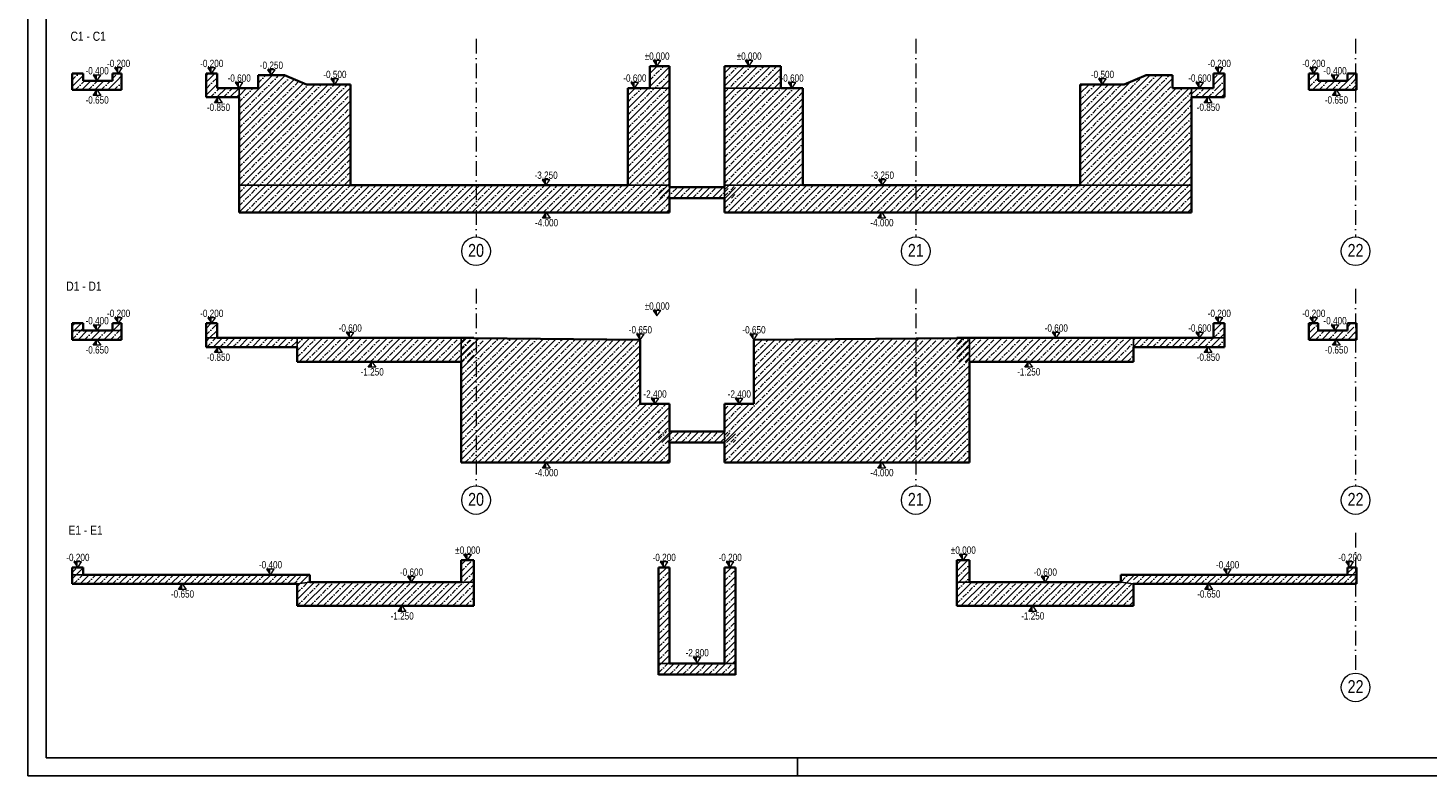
# Model space of a CAD drawing. Header units: millimetres. Extents: x 0 to 63000, y 0 to 31500.
# Tile 1 of 7: x 0 to 28653, y 0 to 15308. Entities that reach past the tile are written whole.
import ezdxf
from ezdxf.enums import TextEntityAlignment as Align

# ---------------------------------------------------------------- set-up
doc = ezdxf.new("R2010")
doc.units = ezdxf.units.MM
doc.header["$LTSCALE"] = 1000
for name, pattern in [('Carkovana', [0.21, 0.15, -0.06]), ('Carkovana 0.5x', [0.14, 0.1, -0.04]), ('Cerchovana 0.5x', [0.18, 0.1, -0.04, 0, -0.04]), ('Cerchovana 2x', [0.5, 0.3, -0.1, 0, -0.1]), ('Teckovana', [0.06, 0, -0.06])]:
    doc.linetypes.add(name, pattern=pattern)
for name, color, linetype in [('Architektura obecně', 7, 'Continuous'), ('Kóty obecně', 7, 'Continuous'), ('Standard', 7, 'Continuous')]:
    doc.layers.add(name, color=color, linetype=linetype)
for name, color, linetype, lineweight in [('Obecné05', 7, 'Continuous', 50), ('Plošné elementy obecné', 7, 'Continuous', 13), ('Rastr', 30, 'Teckovana', 18), ('Stěna', 7, 'Continuous', 35)]:
    doc.layers.add(name, color=color, linetype=linetype, lineweight=lineweight)
doc.styles.add('ARIAL', font='arial.ttf')

msp = doc.modelspace()

# ---------------------------------------------------------------- hatches: boundary and pattern name
at = {"layer": 'Kóty obecně', "linetype": 'Continuous', "lineweight": 18, "transparency": 33554687}
for points in [[(12871, 14641), (12793, 14641), (12871, 14529)], [(14755, 14641), (14676, 14641), (14755, 14529)], [(1411, 14341), (1332, 14341), (1411, 14229)], [(1851, 14491), (1772, 14491), (1851, 14379)], [(3756, 14491), (3678, 14491), (3756, 14379)], [(4978, 14454), (4899, 14454), (4978, 14341)], [(24378, 14491), (24299, 14491), (24378, 14379)], [(26311, 14491), (26232, 14491), (26311, 14379)], [(26747, 14341), (26668, 14341), (26747, 14229)], [(4319, 14191), (4240, 14191), (4319, 14079)], [(6278, 14266), (6199, 14266), (6278, 14154)], [(12416, 14191), (12338, 14191), (12416, 14079)], [(15635, 14191), (15556, 14191), (15635, 14079)], [(21987, 14266), (21908, 14266), (21987, 14154)], [(23978, 14191), (23900, 14191), (23978, 14079)], [(10599, 12204), (10521, 12204), (10599, 12091)], [(17484, 12204), (17405, 12204), (17484, 12091)], [(12871, 9526), (12793, 9526), (12871, 9414)], [(1411, 9226), (1332, 9226), (1411, 9114)], [(1851, 9376), (1772, 9376), (1851, 9264)], [(3756, 9376), (3678, 9376), (3756, 9264)], [(24378, 9376), (24299, 9376), (24378, 9264)], [(26311, 9376), (26232, 9376), (26311, 9264)], [(26747, 9226), (26668, 9226), (26747, 9114)], [(6592, 9076), (6513, 9076), (6592, 8964)], [(12530, 9040), (12451, 9040), (12530, 8927)], [(14855, 9040), (14776, 9040), (14855, 8927)], [(21041, 9076), (20963, 9076), (21041, 8964)], [(23978, 9076), (23900, 9076), (23978, 8964)], [(12830, 7726), (12751, 7726), (12830, 7614)], [(14555, 7726), (14476, 7726), (14555, 7614)], [(1017, 4381), (938, 4381), (1017, 4269)], [(8995, 4531), (8916, 4531), (8995, 4419)], [(13017, 4381), (12938, 4381), (13017, 4269)], [(14367, 4381), (14288, 4381), (14367, 4269)], [(19139, 4531), (19060, 4531), (19139, 4419)], [(27052, 4381), (26974, 4381), (27052, 4269)], [(4960, 4231), (4881, 4231), (4960, 4119)], [(7845, 4081), (7767, 4081), (7845, 3969)], [(20817, 4081), (20738, 4081), (20817, 3969)], [(24548, 4231), (24469, 4231), (24548, 4119)], [(13692, 2431), (13613, 2431), (13692, 2319)]]:
    msp.add_hatch(color=7, dxfattribs=at).paths.add_polyline_path(points)
for points in [[(1411, 13929), (1332, 13929), (1411, 14041)], [(26775, 13929), (26696, 13929), (26775, 14041)], [(3895, 13779), (3816, 13779), (3895, 13891)], [(24153, 13779), (24074, 13779), (24153, 13891)], [(10608, 11416), (10530, 11416), (10608, 11529)], [(17474, 11416), (17395, 11416), (17474, 11529)], [(1411, 8814), (1332, 8814), (1411, 8926)], [(26775, 8814), (26696, 8814), (26775, 8926)], [(3895, 8664), (3816, 8664), (3895, 8776)], [(24153, 8664), (24074, 8664), (24153, 8776)], [(7040, 8364), (6961, 8364), (7040, 8476)], [(20477, 8364), (20399, 8364), (20477, 8476)], [(10608, 6301), (10530, 6301), (10608, 6414)], [(17474, 6301), (17395, 6301), (17474, 6414)], [(3158, 3819), (3080, 3819), (3158, 3931)], [(24162, 3819), (24083, 3819), (24162, 3931)], [(7654, 3369), (7575, 3369), (7654, 3481)], [(20559, 3369), (20480, 3369), (20559, 3481)]]:
    msp.add_hatch(color=7, dxfattribs=at).paths.add_polyline_path(points, flags=16)

# ---------------------------------------------------------------- linework, layer by layer
at = {"layer": 'Architektura obecně', "color": 250, "linetype": 'Carkovana 0.5x', "lineweight": -3, "true_color": 0x3b3b3b, "transparency": 33554687}
for p, q in [((13130, 2300), (13130, 2297)), ((14255, 2297), (14255, 2300))]:
    msp.add_line(p, q, dxfattribs=at)
at = {"layer": 'Kóty obecně', "color": 7, "linetype": 'Continuous', "lineweight": 18, "transparency": 33554687}
for p, q in [((12950, 14641), (12793, 14641)), ((12793, 14641), (12871, 14529)), ((12871, 14529), (12950, 14641)), ((14834, 14641), (14676, 14641)), ((14676, 14641), (14755, 14529)), ((14755, 14529), (14834, 14641)), ((1490, 14341), (1332, 14341)), ((1332, 14341), (1411, 14229)), ((1411, 14229), (1490, 14341)), ((1930, 14491), (1772, 14491)), ((1772, 14491), (1851, 14379)), ((1851, 14379), (1930, 14491)), ((3835, 14491), (3678, 14491)), ((3678, 14491), (3756, 14379)), ((3756, 14379), (3835, 14491)), ((5057, 14454), (4899, 14454)), ((4899, 14454), (4978, 14341)), ((4978, 14341), (5057, 14454)), ((24456, 14491), (24299, 14491)), ((24299, 14491), (24378, 14379)), ((24378, 14379), (24456, 14491)), ((26390, 14491), (26232, 14491)), ((26232, 14491), (26311, 14379)), ((26311, 14379), (26390, 14491)), ((26826, 14341), (26668, 14341)), ((26668, 14341), (26747, 14229)), ((26747, 14229), (26826, 14341)), ((1332, 13929), (1411, 14041)), ((1411, 14041), (1490, 13929)), ((4398, 14191), (4240, 14191)), ((4240, 14191), (4319, 14079)), ((4319, 14079), (4398, 14191)), ((6356, 14266), (6199, 14266)), ((6199, 14266), (6278, 14154)), ((6278, 14154), (6356, 14266)), ((12495, 14191), (12338, 14191)), ((12338, 14191), (12416, 14079)), ((12416, 14079), (12495, 14191)), ((15713, 14191), (15556, 14191)), ((15556, 14191), (15635, 14079)), ((15635, 14079), (15713, 14191)), ((22066, 14266), (21908, 14266)), ((21908, 14266), (21987, 14154)), ((21987, 14154), (22066, 14266)), ((24057, 14191), (23900, 14191)), ((23900, 14191), (23978, 14079)), ((23978, 14079), (24057, 14191)), ((26696, 13929), (26775, 14041)), ((26775, 14041), (26854, 13929)), ((1490, 13929), (1332, 13929)), ((3816, 13779), (3895, 13891)), ((3974, 13779), (3816, 13779)), ((3895, 13891), (3974, 13779)), ((24074, 13779), (24153, 13891)), ((24231, 13779), (24074, 13779)), ((24153, 13891), (24231, 13779)), ((26854, 13929), (26696, 13929)), ((10678, 12204), (10521, 12204)), ((10521, 12204), (10599, 12091)), ((10599, 12091), (10678, 12204)), ((17563, 12204), (17405, 12204)), ((17405, 12204), (17484, 12091)), ((17484, 12091), (17563, 12204)), ((10530, 11416), (10608, 11529)), ((10608, 11529), (10687, 11416)), ((17395, 11416), (17474, 11529)), ((17474, 11529), (17553, 11416)), ((10687, 11416), (10530, 11416)), ((17553, 11416), (17395, 11416)), ((12950, 9526), (12793, 9526)), ((12793, 9526), (12871, 9414)), ((12871, 9414), (12950, 9526)), ((1490, 9226), (1332, 9226)), ((1332, 9226), (1411, 9114)), ((1411, 9114), (1490, 9226)), ((1930, 9376), (1772, 9376)), ((1772, 9376), (1851, 9264)), ((1851, 9264), (1930, 9376)), ((3835, 9376), (3678, 9376)), ((3678, 9376), (3756, 9264)), ((3756, 9264), (3835, 9376)), ((24456, 9376), (24299, 9376)), ((24299, 9376), (24378, 9264)), ((24378, 9264), (24456, 9376)), ((26390, 9376), (26232, 9376)), ((26232, 9376), (26311, 9264)), ((26311, 9264), (26390, 9376)), ((26826, 9226), (26668, 9226)), ((26668, 9226), (26747, 9114)), ((26747, 9114), (26826, 9226)), ((1332, 8814), (1411, 8926)), ((1411, 8926), (1490, 8814)), ((6671, 9076), (6513, 9076)), ((6513, 9076), (6592, 8964)), ((6592, 8964), (6671, 9076)), ((12608, 9040), (12451, 9040)), ((12451, 9040), (12530, 8927)), ((12530, 8927), (12608, 9040)), ((14933, 9040), (14776, 9040)), ((14776, 9040), (14855, 8927)), ((14855, 8927), (14933, 9040)), ((21120, 9076), (20963, 9076)), ((20963, 9076), (21041, 8964)), ((21041, 8964), (21120, 9076)), ((24057, 9076), (23900, 9076)), ((23900, 9076), (23978, 8964)), ((23978, 8964), (24057, 9076)), ((26696, 8814), (26775, 8926)), ((26775, 8926), (26854, 8814)), ((1490, 8814), (1332, 8814)), ((3816, 8664), (3895, 8776)), ((3974, 8664), (3816, 8664)), ((3895, 8776), (3974, 8664)), ((24074, 8664), (24153, 8776)), ((24231, 8664), (24074, 8664)), ((24153, 8776), (24231, 8664)), ((26854, 8814), (26696, 8814)), ((6961, 8364), (7040, 8476)), ((7119, 8364), (6961, 8364)), ((7040, 8476), (7119, 8364)), ((20399, 8364), (20477, 8476)), ((20556, 8364), (20399, 8364)), ((20477, 8476), (20556, 8364)), ((12908, 7726), (12751, 7726)), ((12751, 7726), (12830, 7614)), ((12830, 7614), (12908, 7726)), ((14633, 7726), (14476, 7726)), ((14476, 7726), (14555, 7614)), ((14555, 7614), (14633, 7726)), ((10530, 6301), (10608, 6414)), ((10608, 6414), (10687, 6301)), ((17395, 6301), (17474, 6414)), ((17474, 6414), (17553, 6301)), ((10687, 6301), (10530, 6301)), ((17553, 6301), (17395, 6301)), ((1096, 4381), (938, 4381)), ((938, 4381), (1017, 4269)), ((1017, 4269), (1096, 4381)), ((9074, 4531), (8916, 4531)), ((8916, 4531), (8995, 4419)), ((8995, 4419), (9074, 4531)), ((13096, 4381), (12938, 4381)), ((12938, 4381), (13017, 4269)), ((13017, 4269), (13096, 4381)), ((14446, 4381), (14288, 4381)), ((14288, 4381), (14367, 4269)), ((14367, 4269), (14446, 4381)), ((19218, 4531), (19060, 4531)), ((19060, 4531), (19139, 4419)), ((19139, 4419), (19218, 4531)), ((27131, 4381), (26974, 4381)), ((26974, 4381), (27052, 4269)), ((27052, 4269), (27131, 4381)), ((5038, 4231), (4881, 4231)), ((4881, 4231), (4960, 4119)), ((4960, 4119), (5038, 4231)), ((7924, 4081), (7767, 4081)), ((7767, 4081), (7845, 3969)), ((7845, 3969), (7924, 4081)), ((20896, 4081), (20738, 4081)), ((20738, 4081), (20817, 3969)), ((20817, 3969), (20896, 4081)), ((24627, 4231), (24469, 4231)), ((24469, 4231), (24548, 4119)), ((24548, 4119), (24627, 4231)), ((3080, 3819), (3158, 3931)), ((3237, 3819), (3080, 3819)), ((3158, 3931), (3237, 3819)), ((24083, 3819), (24162, 3931)), ((24241, 3819), (24083, 3819)), ((24162, 3931), (24241, 3819)), ((7575, 3369), (7654, 3481)), ((7654, 3481), (7732, 3369)), ((20480, 3369), (20559, 3481)), ((20559, 3481), (20638, 3369)), ((7732, 3369), (7575, 3369)), ((20638, 3369), (20480, 3369)), ((13771, 2431), (13613, 2431)), ((13613, 2431), (13692, 2319)), ((13692, 2319), (13771, 2431))]:
    msp.add_line(p, q, dxfattribs=at)
at = {"layer": 'Obecné05', "color": 7, "linetype": 'Continuous', "lineweight": -3, "transparency": 33554687}
for p, q in [((4319, 13891), (4319, 14079)), ((12725, 14079), (13130, 14079)), ((15410, 14079), (14255, 14079)), ((23815, 13891), (23815, 14079)), ((6597, 12091), (4319, 12091)), ((12275, 12091), (13130, 12091)), ((13130, 12091), (13130, 11829)), ((15860, 12091), (14255, 12091)), ((14255, 12091), (14255, 11829)), ((21537, 12091), (23815, 12091)), ((1130, 9114), (905, 9114)), ((1730, 9114), (1917, 9114)), ((3869, 8964), (3644, 8964)), ((5508, 8776), (5508, 8964)), ((8864, 8476), (8864, 8964)), ((19270, 8476), (19270, 8964)), ((22626, 8776), (22626, 8964)), ((24265, 8964), (24490, 8964)), ((13130, 7052), (13130, 6827)), ((14255, 7041), (14255, 6823)), ((1130, 4119), (905, 4119)), ((27005, 4119), (27192, 4119)), ((5508, 3931), (5770, 3969)), ((8864, 3969), (9126, 3969)), ((19270, 3969), (19008, 3969)), ((22626, 3931), (22364, 3969)), ((13130, 2304), (12905, 2304)), ((14255, 2304), (14480, 2304))]:
    msp.add_line(p, q, dxfattribs=at)
at = {"layer": 'Plošné elementy obecné', "color": 7, "linetype": 'Continuous', "lineweight": 35, "transparency": 33554687}
for p, q in [((12905, 2072), (12905, 2075)), ((14480, 2075), (14480, 2072))]:
    msp.add_line(p, q, dxfattribs=at)
at = {"layer": 'Rastr', "color": 7, "linetype": 'Cerchovana 2x', "lineweight": 5, "transparency": 33554687}
for p, q in [((9170, 15083), (9170, 11032)), ((18170, 15083), (18170, 11032)), ((27170, 15083), (27170, 11032)), ((9170, 9968), (9170, 5938)), ((18170, 9968), (18170, 5938)), ((27170, 9968), (27170, 5938)), ((27170, 4973), (27170, 2105))]:
    msp.add_line(p, q, dxfattribs=at)
at = {"layer": 'Rastr', "color": 7, "linetype": 'Continuous', "lineweight": 18, "transparency": 33554687}
for centre in [(9170, 10740), (18170, 10740), (27170, 10740), (9170, 5646), (18170, 5646), (27170, 5646), (27170, 1813)]:
    msp.add_circle(centre, 293, dxfattribs=at)
at = {"layer": 'Standard', "color": 7, "linetype": 'Cerchovana 0.5x', "lineweight": 5, "transparency": 33554687}
for p, q in [((905, 14243), (1040, 14379)), ((1730, 14273), (1836, 14379)), ((3644, 14331), (3692, 14379)), ((24265, 14269), (24375, 14379)), ((26217, 14365), (26231, 14379)), ((27005, 14357), (27027, 14379)), ((968, 14041), (1156, 14229)), ((1233, 14041), (1421, 14229)), ((1498, 14041), (1686, 14229)), ((1764, 14041), (1917, 14195)), ((3644, 14066), (3657, 14079)), ((3657, 14079), (3869, 14291)), ((3735, 13891), (3922, 14079)), ((4000, 13891), (4188, 14079)), ((23887, 13891), (24075, 14079)), ((24153, 13891), (24340, 14079)), ((24340, 14079), (24490, 14229)), ((26217, 14100), (26346, 14229)), ((26346, 14229), (26405, 14287)), ((26424, 14041), (26611, 14229)), ((26689, 14041), (26877, 14229)), ((26954, 14041), (27142, 14229)), ((27142, 14229), (27192, 14279)), ((4265, 13891), (4319, 13945)), ((24418, 13891), (24490, 13964)), ((12905, 11924), (13032, 12052)), ((13073, 11827), (13298, 12052)), ((13338, 11827), (13563, 12052)), ((13603, 11827), (13828, 12052)), ((13868, 11827), (14093, 12052)), ((14133, 11827), (14358, 12052)), ((14398, 11827), (14480, 11908)), ((905, 9205), (964, 9264)), ((1730, 9234), (1759, 9264)), ((3644, 9027), (3869, 9252)), ((24265, 9231), (24298, 9264)), ((24265, 8966), (24490, 9191)), ((26269, 9114), (26405, 9249)), ((27065, 9114), (27192, 9241)), ((905, 8940), (1079, 9114)), ((1079, 9114), (1130, 9165)), ((1156, 8926), (1344, 9114)), ((1422, 8926), (1609, 9114)), ((1687, 8926), (1874, 9114)), ((1874, 9114), (1917, 9157)), ((3658, 8776), (3846, 8964)), ((3846, 8964), (3869, 8987)), ((3923, 8776), (4111, 8964)), ((4188, 8776), (4319, 8907)), ((4319, 8907), (4376, 8964)), ((4454, 8776), (4641, 8964)), ((4719, 8776), (4906, 8964)), ((4984, 8776), (5171, 8964)), ((5249, 8776), (5437, 8964)), ((22626, 8918), (22672, 8964)), ((22750, 8776), (22937, 8964)), ((23015, 8776), (23203, 8964)), ((23280, 8776), (23468, 8964)), ((23545, 8776), (23733, 8964)), ((23815, 8781), (23998, 8964)), ((24076, 8776), (24263, 8964)), ((24341, 8776), (24490, 8926)), ((26217, 9062), (26269, 9114)), ((26347, 8926), (26535, 9114)), ((26612, 8926), (26800, 9114)), ((26877, 8926), (27065, 9114)), ((27143, 8926), (27192, 8976)), ((23811, 8776), (23815, 8781)), ((12905, 6886), (13065, 7047)), ((13105, 6822), (13330, 7047)), ((13371, 6822), (13596, 7047)), ((13636, 6822), (13861, 7047)), ((13901, 6822), (14126, 7047)), ((14166, 6822), (14391, 7047)), ((14431, 6822), (14480, 6870)), ((905, 4167), (1007, 4269)), ((934, 3931), (1122, 4119)), ((1122, 4119), (1130, 4127)), ((1200, 3931), (1387, 4119)), ((1465, 3931), (1652, 4119)), ((1730, 3931), (1917, 4119)), ((1917, 4119), (1917, 4119)), ((1995, 3931), (2183, 4119)), ((2260, 3931), (2448, 4119)), ((2525, 3931), (2713, 4119)), ((2791, 3931), (2978, 4119)), ((3056, 3931), (3243, 4119)), ((3321, 3931), (3508, 4119)), ((3586, 3931), (3774, 4119)), ((3851, 3931), (4039, 4119)), ((4116, 3931), (4304, 4119)), ((4382, 3931), (4569, 4119)), ((4647, 3931), (4834, 4119)), ((4912, 3931), (5099, 4119)), ((5177, 3931), (5365, 4119)), ((12905, 4234), (12939, 4269)), ((12905, 3969), (13130, 4194)), ((14255, 4259), (14265, 4269)), ((14255, 3993), (14480, 4218)), ((22678, 3931), (22865, 4119)), ((22943, 3931), (23131, 4119)), ((23208, 3931), (23396, 4119)), ((23473, 3931), (23661, 4119)), ((23739, 3931), (23926, 4119)), ((24004, 3931), (24191, 4119)), ((24269, 3931), (24456, 4119)), ((24534, 3931), (24722, 4119)), ((24799, 3931), (24987, 4119)), ((25064, 3931), (25252, 4119)), ((25330, 3931), (25517, 4119)), ((25595, 3931), (25782, 4119)), ((25860, 3931), (26047, 4119)), ((26125, 3931), (26217, 4023)), ((26217, 4023), (26313, 4119)), ((26390, 3931), (26578, 4119)), ((26655, 3931), (26843, 4119)), ((26921, 3931), (27108, 4119)), ((27108, 4119), (27192, 4203)), ((5442, 3931), (5508, 3997)), ((12905, 3704), (13130, 3929)), ((14255, 3728), (14480, 3953)), ((27186, 3931), (27192, 3938)), ((12905, 3439), (13130, 3664)), ((14255, 3463), (14480, 3688)), ((12905, 3174), (13130, 3399)), ((14255, 3198), (14480, 3423)), ((14255, 2933), (14480, 3158)), ((12905, 2909), (13130, 3134)), ((12905, 2643), (13130, 2868)), ((14255, 2668), (14480, 2893)), ((12905, 2378), (13130, 2603)), ((14255, 2402), (14480, 2627)), ((12905, 2113), (13092, 2300)), ((13092, 2300), (13130, 2338)), ((13132, 2075), (13357, 2300)), ((13397, 2075), (13622, 2300)), ((13663, 2075), (13888, 2300)), ((13928, 2075), (14153, 2300)), ((14193, 2075), (14418, 2300)), ((14418, 2300), (14480, 2362)), ((14458, 2075), (14480, 2097))]:
    msp.add_line(p, q, dxfattribs=at)
at = {"layer": 'Standard', "color": 7, "linetype": 'Continuous', "lineweight": 5, "transparency": 33554687}
for p, q in [((905, 14376), (908, 14379)), ((1023, 14229), (1130, 14335)), ((1819, 14229), (1917, 14327)), ((3644, 14198), (3825, 14379)), ((24265, 14137), (24490, 14362)), ((26217, 14232), (26364, 14379)), ((27009, 14229), (27159, 14379)), ((905, 14110), (1023, 14229)), ((1101, 14041), (1288, 14229)), ((1366, 14041), (1553, 14229)), ((1631, 14041), (1819, 14229)), ((1896, 14041), (1917, 14062)), ((3644, 13933), (3790, 14079)), ((3790, 14079), (3869, 14158)), ((3867, 13891), (4055, 14079)), ((4133, 13891), (4319, 14078)), ((23815, 13952), (23942, 14079)), ((24020, 13891), (24208, 14079)), ((24285, 13891), (24473, 14079)), ((24473, 14079), (24490, 14096)), ((26291, 14041), (26479, 14229)), ((26557, 14041), (26744, 14229)), ((26822, 14041), (27009, 14229)), ((27087, 14041), (27192, 14147)), ((12940, 11827), (13165, 12052)), ((13205, 11827), (13430, 12052)), ((13470, 11827), (13695, 12052)), ((13735, 11827), (13960, 12052)), ((14001, 11827), (14226, 12052)), ((14266, 11827), (14480, 12041)), ((946, 9114), (1096, 9264)), ((1742, 9114), (1892, 9264)), ((3644, 9160), (3748, 9264)), ((24265, 9098), (24431, 9264)), ((26217, 9194), (26287, 9264)), ((27005, 9186), (27082, 9264)), ((905, 9072), (946, 9114)), ((1024, 8926), (1211, 9114)), ((1289, 8926), (1476, 9114)), ((1554, 8926), (1742, 9114)), ((1819, 8926), (1917, 9024)), ((3644, 8895), (3713, 8964)), ((3713, 8964), (3869, 9120)), ((3791, 8776), (3978, 8964)), ((4056, 8776), (4243, 8964)), ((4321, 8776), (4508, 8964)), ((4586, 8776), (4774, 8964)), ((4851, 8776), (5039, 8964)), ((5116, 8776), (5304, 8964)), ((5382, 8776), (5508, 8902)), ((22626, 8786), (22805, 8964)), ((22883, 8776), (23070, 8964)), ((23148, 8776), (23335, 8964)), ((23413, 8776), (23600, 8964)), ((23678, 8776), (23815, 8914)), ((23815, 8914), (23866, 8964)), ((23943, 8776), (24131, 8964)), ((24208, 8776), (24396, 8964)), ((24396, 8964), (24490, 9058)), ((26217, 8929), (26402, 9114)), ((26402, 9114), (26405, 9116)), ((26480, 8926), (26667, 9114)), ((26745, 8926), (26932, 9114)), ((27010, 8926), (27192, 9108)), ((24474, 8776), (24490, 8793)), ((12905, 7019), (12933, 7047)), ((12973, 6822), (13198, 7047)), ((13238, 6822), (13463, 7047)), ((13503, 6822), (13728, 7047)), ((13768, 6822), (13993, 7047)), ((14034, 6822), (14259, 7047)), ((14299, 6822), (14480, 7003)), ((905, 4034), (989, 4119)), ((989, 4119), (1130, 4259)), ((1067, 3931), (1254, 4119)), ((1332, 3931), (1520, 4119)), ((1597, 3931), (1785, 4119)), ((1917, 3986), (2050, 4119)), ((2128, 3931), (2315, 4119)), ((2393, 3931), (2580, 4119)), ((2658, 3931), (2845, 4119)), ((2923, 3931), (3111, 4119)), ((3188, 3931), (3376, 4119)), ((3453, 3931), (3641, 4119)), ((3719, 3931), (3906, 4119)), ((3984, 3931), (4171, 4119)), ((4249, 3931), (4436, 4119)), ((4514, 3931), (4702, 4119)), ((4779, 3931), (4967, 4119)), ((5044, 3931), (5232, 4119)), ((5310, 3931), (5497, 4119)), ((12905, 4102), (13072, 4269)), ((12905, 3837), (13130, 4062)), ((14255, 4126), (14398, 4269)), ((14255, 3861), (14480, 4086)), ((22626, 4013), (22733, 4119)), ((22810, 3931), (22998, 4119)), ((23076, 3931), (23263, 4119)), ((23341, 3931), (23528, 4119)), ((23606, 3931), (23793, 4119)), ((23871, 3931), (24059, 4119)), ((24136, 3931), (24324, 4119)), ((24401, 3931), (24589, 4119)), ((24667, 3931), (24854, 4119)), ((24932, 3931), (25119, 4119)), ((25197, 3931), (25384, 4119)), ((25462, 3931), (25650, 4119)), ((25727, 3931), (25915, 4119)), ((25992, 3931), (26180, 4119)), ((26258, 3931), (26445, 4119)), ((26523, 3931), (26710, 4119)), ((26788, 3931), (26975, 4119)), ((27005, 4148), (27125, 4269)), ((27053, 3931), (27192, 4070)), ((1862, 3931), (1917, 3986)), ((12905, 3571), (13130, 3796)), ((14255, 3596), (14480, 3821)), ((12905, 3306), (13130, 3531)), ((14255, 3330), (14480, 3555)), ((12905, 3041), (13130, 3266)), ((14255, 3065), (14480, 3290)), ((12905, 2776), (13130, 3001)), ((14255, 2800), (14480, 3025)), ((12905, 2511), (13130, 2736)), ((14255, 2535), (14480, 2760)), ((12905, 2246), (12959, 2300)), ((12959, 2300), (13130, 2471)), ((13000, 2075), (13225, 2300)), ((13265, 2075), (13490, 2300)), ((13530, 2075), (13755, 2300)), ((13795, 2075), (14020, 2300)), ((14060, 2075), (14285, 2300)), ((14285, 2300), (14480, 2495)), ((14325, 2075), (14480, 2230))]:
    msp.add_line(p, q, dxfattribs=at)
at = {"layer": 'Standard', "color": 7, "linetype": 'Continuous', "lineweight": 35, "transparency": 33554687}
for p, q in [((905, 14379), (905, 14229)), ((1130, 14379), (905, 14379)), ((1130, 14229), (1130, 14379)), ((1730, 14379), (1730, 14229)), ((1917, 14379), (1730, 14379)), ((1917, 14229), (1917, 14379)), ((3644, 14379), (3644, 14079)), ((3869, 14379), (3644, 14379)), ((3869, 14079), (3869, 14379)), ((4709, 14341), (4709, 14079)), ((5247, 14341), (4709, 14341)), ((5697, 14154), (5247, 14341)), ((12725, 14529), (12725, 14079)), ((13130, 14529), (12725, 14529)), ((13130, 12052), (13130, 14529)), ((14255, 14529), (14255, 12052)), ((15410, 14529), (14255, 14529)), ((15410, 14079), (15410, 14529)), ((22887, 14341), (22437, 14154)), ((23425, 14341), (22887, 14341)), ((23425, 14079), (23425, 14341)), ((24265, 14379), (24265, 14079)), ((24490, 14379), (24265, 14379)), ((24490, 14079), (24490, 14379)), ((26217, 14379), (26217, 14229)), ((26405, 14379), (26217, 14379)), ((26405, 14229), (26405, 14379)), ((27005, 14379), (27005, 14229)), ((27192, 14379), (27005, 14379)), ((27192, 14229), (27192, 14379)), ((905, 14229), (905, 14041)), ((905, 14041), (1917, 14041)), ((1730, 14229), (1130, 14229)), ((1917, 14041), (1917, 14229)), ((3644, 14079), (3644, 13891)), ((4319, 14079), (3869, 14079)), ((4709, 14079), (4319, 14079)), ((6597, 14154), (5697, 14154)), ((6597, 12091), (6597, 14154)), ((12275, 14079), (12275, 12091)), ((12725, 14079), (12275, 14079)), ((15860, 14079), (15410, 14079)), ((15860, 12091), (15860, 14079)), ((21537, 14154), (21537, 12091)), ((22437, 14154), (21537, 14154)), ((23815, 14079), (23425, 14079)), ((24265, 14079), (23815, 14079)), ((24490, 13891), (24490, 14079)), ((26217, 14229), (26217, 14041)), ((26217, 14041), (27192, 14041)), ((27005, 14229), (26405, 14229)), ((27192, 14041), (27192, 14229)), ((3644, 13891), (4319, 13891)), ((4319, 13891), (4319, 11529)), ((23815, 13891), (24490, 13891)), ((23815, 11529), (23815, 13891)), ((12275, 12091), (6597, 12091)), ((14255, 12052), (13130, 12052)), ((21537, 12091), (15860, 12091)), ((13130, 11529), (13130, 11827)), ((13130, 11827), (14255, 11827)), ((14255, 11827), (14255, 11529)), ((4319, 11529), (13130, 11529)), ((14255, 11529), (23815, 11529)), ((905, 9264), (905, 9114)), ((1130, 9264), (905, 9264)), ((1130, 9114), (1130, 9264)), ((1730, 9264), (1730, 9114)), ((1917, 9264), (1730, 9264)), ((1917, 9114), (1917, 9264)), ((3644, 9264), (3644, 8964)), ((3869, 9264), (3644, 9264)), ((3869, 8964), (3869, 9264)), ((24265, 9264), (24265, 8964)), ((24490, 9264), (24265, 9264)), ((24490, 8964), (24490, 9264)), ((26217, 9264), (26217, 9114)), ((26405, 9264), (26217, 9264)), ((26405, 9114), (26405, 9264)), ((27005, 9264), (27005, 9114)), ((27192, 9264), (27005, 9264)), ((27192, 9114), (27192, 9264)), ((905, 9114), (905, 8926)), ((905, 8926), (1917, 8926)), ((1730, 9114), (1130, 9114)), ((1917, 8926), (1917, 9114)), ((3644, 8964), (3644, 8776)), ((4319, 8964), (3869, 8964)), ((5508, 8964), (4319, 8964)), ((9126, 8964), (5508, 8964)), ((9126, 8961), (9126, 8964)), ((12530, 8927), (9126, 8961)), ((12530, 7614), (12530, 8927)), ((19008, 8962), (14855, 8927)), ((14855, 8927), (14855, 7614)), ((19008, 8964), (19008, 8962)), ((22626, 8964), (19008, 8964)), ((23815, 8964), (22626, 8964)), ((24265, 8964), (23815, 8964)), ((24490, 8776), (24490, 8964)), ((26217, 9114), (26217, 8926)), ((26217, 8926), (27192, 8926)), ((27005, 9114), (26405, 9114)), ((27192, 8926), (27192, 9114)), ((3644, 8776), (4319, 8776)), ((4319, 8776), (5508, 8776)), ((5508, 8776), (5508, 8476)), ((22626, 8476), (22626, 8776)), ((22626, 8776), (23815, 8776)), ((23815, 8776), (24490, 8776)), ((5508, 8476), (8864, 8476)), ((8864, 8476), (8864, 6414)), ((19270, 8476), (22626, 8476)), ((19270, 6414), (19270, 8476)), ((13130, 7614), (12530, 7614)), ((13130, 7047), (13130, 7614)), ((14255, 7614), (14255, 7047)), ((14855, 7614), (14255, 7614)), ((14255, 7047), (13130, 7047)), ((13130, 6414), (13130, 6822)), ((13130, 6822), (14255, 6822)), ((14255, 6822), (14255, 6414)), ((8864, 6414), (13130, 6414)), ((14255, 6414), (19270, 6414)), ((8864, 4419), (8864, 3969)), ((9126, 4419), (8864, 4419)), ((9126, 3481), (9126, 4419)), ((19008, 4419), (19008, 3481)), ((19270, 4419), (19008, 4419)), ((19270, 3969), (19270, 4419)), ((905, 4269), (905, 4119)), ((1130, 4269), (905, 4269)), ((905, 4119), (905, 3931)), ((1130, 4119), (1130, 4269)), ((1917, 4119), (1130, 4119)), ((5508, 4119), (1917, 4119)), ((5770, 4119), (5508, 4119)), ((5770, 3969), (5770, 4119)), ((12905, 4269), (12905, 2300)), ((13130, 4269), (12905, 4269)), ((13130, 2300), (13130, 4269)), ((14255, 4269), (14255, 2300)), ((14480, 4269), (14255, 4269)), ((14480, 2300), (14480, 4269)), ((22364, 4119), (22364, 3969)), ((22626, 4119), (22364, 4119)), ((26217, 4119), (22626, 4119)), ((27005, 4119), (26217, 4119)), ((27005, 4269), (27005, 4119)), ((27192, 4269), (27005, 4269)), ((27192, 4119), (27192, 4269)), ((27192, 3931), (27192, 4119)), ((905, 3931), (1917, 3931)), ((1917, 3931), (5508, 3931)), ((5508, 3931), (5508, 3481)), ((8864, 3969), (5770, 3969)), ((22364, 3969), (19270, 3969)), ((22626, 3481), (22626, 3931)), ((22626, 3931), (26217, 3931)), ((26217, 3931), (27192, 3931)), ((5508, 3481), (9126, 3481)), ((19008, 3481), (22626, 3481)), ((12905, 2300), (12905, 2075)), ((14255, 2300), (13130, 2300)), ((14480, 2075), (14480, 2300)), ((12905, 2075), (14480, 2075))]:
    msp.add_line(p, q, dxfattribs=at)
at = {"layer": 'Standard', "color": 250, "linetype": 'Cerchovana 0.5x', "lineweight": 5, "true_color": 0x2d2d2d, "transparency": 33554687}
for p, q in [((4319, 13526), (5135, 14341)), ((4709, 14181), (4870, 14341)), ((12275, 13526), (13130, 14381)), ((12725, 14507), (12747, 14529)), ((12725, 14241), (13012, 14529)), ((14255, 14515), (14269, 14529)), ((14255, 14250), (14534, 14529)), ((14255, 13985), (14799, 14529)), ((14255, 13719), (15064, 14529)), ((14255, 13454), (15329, 14529)), ((14255, 13189), (15410, 14344)), ((21537, 12782), (23097, 14341)), ((21537, 12517), (23362, 14341)), ((4319, 13260), (5355, 14296)), ((4319, 12995), (5542, 14218)), ((4319, 12730), (5743, 14154)), ((4319, 12465), (6008, 14154)), ((4319, 12200), (6273, 14154)), ((4319, 11935), (6538, 14154)), ((4319, 14056), (4342, 14079)), ((4319, 13791), (4607, 14079)), ((12275, 13261), (13130, 14116)), ((12275, 14057), (12297, 14079)), ((12275, 13791), (12562, 14079)), ((14255, 12924), (15410, 14079)), ((14255, 12659), (15675, 14079)), ((21080, 11529), (23630, 14079)), ((21537, 13047), (22792, 14302)), ((21537, 14108), (21583, 14154)), ((21537, 13842), (21849, 14154)), ((21537, 13577), (22114, 14154)), ((21537, 13312), (22379, 14154)), ((21537, 12251), (23425, 14140)), ((4319, 11669), (6597, 13948)), ((12275, 12996), (13130, 13851)), ((14255, 12394), (15860, 13999)), ((21345, 11529), (23815, 13999)), ((4444, 11529), (6597, 13682)), ((12275, 12731), (13130, 13586)), ((14255, 12128), (15860, 13733)), ((14255, 11863), (15860, 13468)), ((21610, 11529), (23815, 13734)), ((21875, 11529), (23815, 13469)), ((4709, 11529), (6597, 13417)), ((12275, 12466), (13130, 13321)), ((14255, 11598), (15860, 13203)), ((22140, 11529), (23815, 13204)), ((4974, 11529), (6597, 13152)), ((12275, 12200), (13130, 13055)), ((14451, 11529), (15860, 12938)), ((22406, 11529), (23815, 12939)), ((5239, 11529), (6597, 12887)), ((5504, 11529), (6597, 12622)), ((11868, 11529), (13130, 12790)), ((14716, 11529), (15860, 12673)), ((22671, 11529), (23815, 12673)), ((5769, 11529), (6597, 12357)), ((12133, 11529), (13130, 12525)), ((14981, 11529), (15860, 12408)), ((22936, 11529), (23815, 12408)), ((6035, 11529), (6597, 12091)), ((6300, 11529), (6862, 12091)), ((6565, 11529), (7127, 12091)), ((6830, 11529), (7393, 12091)), ((7095, 11529), (7658, 12091)), ((7360, 11529), (7923, 12091)), ((7626, 11529), (8188, 12091)), ((7891, 11529), (8453, 12091)), ((8156, 11529), (8718, 12091)), ((8421, 11529), (8984, 12091)), ((8686, 11529), (9249, 12091)), ((8951, 11529), (9514, 12091)), ((9217, 11529), (9779, 12091)), ((9482, 11529), (10044, 12091)), ((9747, 11529), (10309, 12091)), ((10012, 11529), (10575, 12091)), ((10277, 11529), (10840, 12091)), ((10542, 11529), (11105, 12091)), ((10808, 11529), (11370, 12091)), ((11073, 11529), (11635, 12091)), ((11338, 11529), (11900, 12091)), ((11603, 11529), (12166, 12091)), ((12399, 11529), (13130, 12260)), ((15246, 11529), (15860, 12142)), ((15511, 11529), (16074, 12091)), ((15776, 11529), (16339, 12091)), ((16042, 11529), (16604, 12091)), ((16307, 11529), (16869, 12091)), ((16572, 11529), (17134, 12091)), ((16837, 11529), (17400, 12091)), ((17102, 11529), (17665, 12091)), ((17367, 11529), (17930, 12091)), ((17633, 11529), (18195, 12091)), ((17898, 11529), (18460, 12091)), ((18163, 11529), (18725, 12091)), ((18428, 11529), (18991, 12091)), ((18693, 11529), (19256, 12091)), ((18958, 11529), (19521, 12091)), ((19224, 11529), (19786, 12091)), ((19489, 11529), (20051, 12091)), ((19754, 11529), (20316, 12091)), ((20019, 11529), (20582, 12091)), ((20284, 11529), (20847, 12091)), ((20549, 11529), (21112, 12091)), ((20815, 11529), (21377, 12091)), ((23201, 11529), (23815, 12143)), ((12664, 11529), (13130, 11995)), ((23466, 11529), (23815, 11878)), ((12929, 11529), (13130, 11730)), ((23731, 11529), (23815, 11613)), ((5508, 8835), (5636, 8964)), ((5508, 8570), (5902, 8964)), ((5679, 8476), (6167, 8964)), ((5944, 8476), (6432, 8964)), ((6210, 8476), (6697, 8964)), ((6475, 8476), (6962, 8964)), ((6740, 8476), (7227, 8964)), ((7005, 8476), (7493, 8964)), ((7270, 8476), (7758, 8964)), ((7535, 8476), (8023, 8964)), ((7801, 8476), (8288, 8964)), ((8066, 8476), (8553, 8964)), ((8331, 8476), (8818, 8964)), ((8596, 8476), (9084, 8964)), ((8864, 8721), (9104, 8961)), ((8864, 8456), (9367, 8959)), ((8864, 8191), (9629, 8956)), ((8864, 7926), (9892, 8954)), ((8864, 7661), (10154, 8951)), ((8864, 7395), (10417, 8948)), ((8864, 7130), (10679, 8946)), ((8864, 6865), (10942, 8943)), ((8864, 6600), (11205, 8940)), ((8943, 6414), (11467, 8938)), ((9208, 6414), (11730, 8935)), ((9473, 6414), (11992, 8933)), ((9739, 6414), (12255, 8930)), ((10004, 6414), (12517, 8927)), ((14255, 6436), (16761, 8943)), ((14255, 6702), (16494, 8941)), ((14255, 6967), (16226, 8939)), ((14497, 6414), (17029, 8945)), ((14762, 6414), (17296, 8948)), ((14855, 7832), (15959, 8936)), ((14855, 8097), (15692, 8934)), ((14855, 8362), (15424, 8932)), ((14855, 8627), (15157, 8930)), ((14855, 8893), (14890, 8928)), ((15028, 6414), (17563, 8950)), ((15293, 6414), (17831, 8952)), ((15558, 6414), (18098, 8954)), ((15823, 6414), (18366, 8956)), ((16088, 6414), (18633, 8959)), ((16353, 6414), (18900, 8961)), ((16619, 6414), (19168, 8963)), ((19008, 8699), (19273, 8964)), ((19051, 8476), (19538, 8964)), ((19316, 8476), (19803, 8964)), ((19581, 8476), (20068, 8964)), ((19846, 8476), (20334, 8964)), ((20111, 8476), (20599, 8964)), ((20376, 8476), (20864, 8964)), ((20642, 8476), (21129, 8964)), ((20907, 8476), (21394, 8964)), ((21172, 8476), (21659, 8964)), ((21437, 8476), (21925, 8964)), ((21702, 8476), (22190, 8964)), ((21967, 8476), (22455, 8964)), ((8861, 8476), (9126, 8742)), ((10269, 6414), (12530, 8675)), ((16884, 6414), (19270, 8800)), ((22233, 8476), (22626, 8870)), ((22498, 8476), (22626, 8605)), ((10534, 6414), (12530, 8409)), ((17149, 6414), (19270, 8535)), ((10799, 6414), (12530, 8144)), ((17414, 6414), (19270, 8270)), ((11064, 6414), (12530, 7879)), ((17679, 6414), (19270, 8005)), ((17944, 6414), (19270, 7740)), ((11330, 6414), (12530, 7614)), ((11595, 6414), (12795, 7614)), ((11860, 6414), (13060, 7614)), ((14255, 7497), (14371, 7614)), ((14255, 7232), (14637, 7614)), ((18210, 6414), (19270, 7475)), ((12125, 6414), (13130, 7418)), ((18475, 6414), (19270, 7209)), ((12390, 6414), (13130, 7153)), ((12655, 6414), (13130, 6888)), ((18740, 6414), (19270, 6944)), ((12921, 6414), (13130, 6623)), ((19005, 6414), (19270, 6679)), ((8864, 4186), (9097, 4419)), ((19008, 4325), (19102, 4419)), ((19008, 4060), (19270, 4322)), ((5508, 4012), (5615, 4119)), ((8425, 3481), (9126, 4183)), ((19008, 3795), (19270, 4057)), ((21876, 3481), (22514, 4119)), ((5508, 3747), (5770, 4009)), ((5508, 3481), (5995, 3969)), ((5773, 3481), (6260, 3969)), ((6038, 3481), (6526, 3969)), ((6303, 3481), (6791, 3969)), ((6568, 3481), (7056, 3969)), ((6834, 3481), (7321, 3969)), ((7099, 3481), (7586, 3969)), ((7364, 3481), (7851, 3969)), ((7629, 3481), (8117, 3969)), ((7894, 3481), (8382, 3969)), ((8159, 3481), (8647, 3969)), ((8690, 3481), (9126, 3918)), ((19008, 3529), (19447, 3969)), ((19225, 3481), (19712, 3969)), ((19490, 3481), (19977, 3969)), ((19755, 3481), (20243, 3969)), ((20020, 3481), (20508, 3969)), ((20285, 3481), (20773, 3969)), ((20551, 3481), (21038, 3969)), ((20816, 3481), (21303, 3969)), ((21081, 3481), (21568, 3969)), ((21346, 3481), (21834, 3969)), ((21611, 3481), (22099, 3969)), ((22142, 3481), (22626, 3966)), ((8955, 3481), (9126, 3653)), ((22407, 3481), (22626, 3701))]:
    msp.add_line(p, q, dxfattribs=at)
at = {"layer": 'Standard', "color": 250, "linetype": 'Continuous', "lineweight": 5, "true_color": 0x2d2d2d, "transparency": 33554687}
for p, q in [((4319, 13658), (5002, 14341)), ((4319, 13393), (5261, 14335)), ((4709, 14313), (4737, 14341)), ((12725, 14374), (12879, 14529)), ((12725, 14109), (13130, 14514)), ((14255, 14382), (14401, 14529)), ((14255, 14117), (14666, 14529)), ((14255, 13852), (14932, 14529)), ((14255, 13587), (15197, 14529)), ((14255, 13322), (15410, 14477)), ((21537, 12914), (22964, 14341)), ((21537, 12649), (23229, 14341)), ((4319, 13128), (5449, 14257)), ((4319, 12863), (5636, 14179)), ((4319, 12598), (5875, 14154)), ((4319, 12332), (6141, 14154)), ((4319, 12067), (6406, 14154)), ((4319, 11802), (6597, 14080)), ((4319, 13923), (4475, 14079)), ((12275, 13394), (13130, 14249)), ((12275, 13924), (12429, 14079)), ((12275, 13659), (12695, 14079)), ((14255, 13056), (15410, 14211)), ((14255, 12791), (15542, 14079)), ((14255, 12526), (15807, 14079)), ((21212, 11529), (23762, 14079)), ((21537, 12384), (23425, 14272)), ((21537, 13180), (22565, 14207)), ((21537, 13975), (21716, 14154)), ((21537, 13710), (21981, 14154)), ((21537, 13445), (22246, 14154)), ((21537, 12119), (23497, 14079)), ((4319, 11537), (6597, 13815)), ((12275, 13129), (13130, 13984)), ((14255, 12261), (15860, 13866)), ((21477, 11529), (23815, 13867)), ((4576, 11529), (6597, 13550)), ((12275, 12863), (13130, 13718)), ((14255, 11996), (15860, 13601)), ((21743, 11529), (23815, 13601)), ((4841, 11529), (6597, 13285)), ((12275, 12598), (13130, 13453)), ((12275, 12333), (13130, 13188)), ((14255, 11731), (15860, 13336)), ((22008, 11529), (23815, 13336)), ((5107, 11529), (6597, 13019)), ((11736, 11529), (13130, 12923)), ((14318, 11529), (15860, 13070)), ((22273, 11529), (23815, 13071)), ((5372, 11529), (6597, 12754)), ((12001, 11529), (13130, 12658)), ((14583, 11529), (15860, 12805)), ((22538, 11529), (23815, 12806)), ((5637, 11529), (6597, 12489)), ((12266, 11529), (13130, 12393)), ((14848, 11529), (15860, 12540)), ((22803, 11529), (23815, 12541)), ((5902, 11529), (6597, 12224)), ((6167, 11529), (6730, 12091)), ((6432, 11529), (6995, 12091)), ((6698, 11529), (7260, 12091)), ((6963, 11529), (7525, 12091)), ((7228, 11529), (7790, 12091)), ((7493, 11529), (8055, 12091)), ((7758, 11529), (8321, 12091)), ((8023, 11529), (8586, 12091)), ((8288, 11529), (8851, 12091)), ((8554, 11529), (9116, 12091)), ((8819, 11529), (9381, 12091)), ((9084, 11529), (9646, 12091)), ((9349, 11529), (9912, 12091)), ((9614, 11529), (10177, 12091)), ((9879, 11529), (10442, 12091)), ((10145, 11529), (10707, 12091)), ((10410, 11529), (10972, 12091)), ((10675, 11529), (11237, 12091)), ((10940, 11529), (11503, 12091)), ((11205, 11529), (11768, 12091)), ((11470, 11529), (12033, 12091)), ((12531, 11529), (13130, 12127)), ((15113, 11529), (15860, 12275)), ((15379, 11529), (15941, 12091)), ((15644, 11529), (16206, 12091)), ((15909, 11529), (16471, 12091)), ((16174, 11529), (16737, 12091)), ((16439, 11529), (17002, 12091)), ((16704, 11529), (17267, 12091)), ((16970, 11529), (17532, 12091)), ((17235, 11529), (17797, 12091)), ((17500, 11529), (18062, 12091)), ((17765, 11529), (18328, 12091)), ((18030, 11529), (18593, 12091)), ((18295, 11529), (18858, 12091)), ((18561, 11529), (19123, 12091)), ((18826, 11529), (19388, 12091)), ((19091, 11529), (19653, 12091)), ((19356, 11529), (19919, 12091)), ((19621, 11529), (20184, 12091)), ((19886, 11529), (20449, 12091)), ((20152, 11529), (20714, 12091)), ((20417, 11529), (20979, 12091)), ((20682, 11529), (21244, 12091)), ((20947, 11529), (21510, 12091)), ((23068, 11529), (23815, 12276)), ((12796, 11529), (13130, 11862)), ((23334, 11529), (23815, 12011)), ((13061, 11529), (13130, 11597)), ((23599, 11529), (23815, 11745)), ((5508, 8703), (5769, 8964)), ((5547, 8476), (6034, 8964)), ((5812, 8476), (6299, 8964)), ((6077, 8476), (6565, 8964)), ((6342, 8476), (6830, 8964)), ((6607, 8476), (7095, 8964)), ((6873, 8476), (7360, 8964)), ((7138, 8476), (7625, 8964)), ((7403, 8476), (7890, 8964)), ((7668, 8476), (8156, 8964)), ((7933, 8476), (8421, 8964)), ((8198, 8476), (8686, 8964)), ((8464, 8476), (8951, 8964)), ((8864, 8854), (8973, 8963)), ((8864, 8589), (9235, 8960)), ((8864, 8323), (9498, 8958)), ((8864, 8058), (9761, 8955)), ((8864, 7793), (10023, 8952)), ((8864, 7528), (10286, 8950)), ((8864, 7263), (10548, 8947)), ((8864, 6998), (10811, 8944)), ((8864, 6733), (11073, 8942)), ((8864, 6467), (11336, 8939)), ((9076, 6414), (11598, 8937)), ((9341, 6414), (11861, 8934)), ((9606, 6414), (12123, 8931)), ((9871, 6414), (12386, 8929)), ((14255, 6569), (16628, 8942)), ((14255, 6834), (16360, 8940)), ((14365, 6414), (16895, 8944)), ((14630, 6414), (17162, 8946)), ((14855, 7699), (16093, 8938)), ((14855, 7964), (15825, 8935)), ((14855, 8230), (15558, 8933)), ((14855, 8495), (15291, 8931)), ((14855, 8760), (15023, 8929)), ((14895, 6414), (17430, 8949)), ((15160, 6414), (17697, 8951)), ((15425, 6414), (17964, 8953)), ((15690, 6414), (18232, 8955)), ((15956, 6414), (18499, 8958)), ((16221, 6414), (18767, 8960)), ((16486, 6414), (19034, 8962)), ((16751, 6414), (19270, 8933)), ((19008, 8831), (19140, 8964)), ((19008, 8566), (19405, 8964)), ((19183, 8476), (19671, 8964)), ((19448, 8476), (19936, 8964)), ((19713, 8476), (20201, 8964)), ((19979, 8476), (20466, 8964)), ((20244, 8476), (20731, 8964)), ((20509, 8476), (20996, 8964)), ((20774, 8476), (21262, 8964)), ((21039, 8476), (21527, 8964)), ((21304, 8476), (21792, 8964)), ((21570, 8476), (22057, 8964)), ((21835, 8476), (22322, 8964)), ((22100, 8476), (22587, 8964)), ((8729, 8476), (9126, 8874)), ((8994, 8476), (9126, 8609)), ((10136, 6414), (12530, 8807)), ((17016, 6414), (19270, 8668)), ((22365, 8476), (22626, 8738)), ((10402, 6414), (12530, 8542)), ((17281, 6414), (19270, 8403)), ((10667, 6414), (12530, 8277)), ((17547, 6414), (19270, 8137)), ((10932, 6414), (12530, 8012)), ((11197, 6414), (12530, 7746)), ((17812, 6414), (19270, 7872)), ((11462, 6414), (12662, 7614)), ((11727, 6414), (12927, 7614)), ((11992, 6414), (13130, 7551)), ((14255, 7364), (14504, 7614)), ((14255, 7099), (14769, 7614)), ((18077, 6414), (19270, 7607)), ((12258, 6414), (13130, 7286)), ((18342, 6414), (19270, 7342)), ((12523, 6414), (13130, 7021)), ((18607, 6414), (19270, 7077)), ((12788, 6414), (13130, 6755)), ((18872, 6414), (19270, 6812)), ((13053, 6414), (13130, 6490)), ((19138, 6414), (19270, 6546)), ((8864, 4319), (8964, 4419)), ((8864, 4053), (9126, 4316)), ((19008, 4192), (19234, 4419)), ((5508, 3879), (5747, 4119)), ((8557, 3481), (9126, 4051)), ((19008, 3927), (19270, 4190)), ((22009, 3481), (22626, 4099)), ((22364, 4101), (22381, 4119)), ((5508, 3614), (5863, 3969)), ((5640, 3481), (6128, 3969)), ((5905, 3481), (6393, 3969)), ((6171, 3481), (6658, 3969)), ((6436, 3481), (6923, 3969)), ((6701, 3481), (7188, 3969)), ((6966, 3481), (7454, 3969)), ((7231, 3481), (7719, 3969)), ((7496, 3481), (7984, 3969)), ((7762, 3481), (8249, 3969)), ((8027, 3481), (8514, 3969)), ((8292, 3481), (8779, 3969)), ((8822, 3481), (9126, 3786)), ((19008, 3662), (19315, 3969)), ((19092, 3481), (19580, 3969)), ((19357, 3481), (19845, 3969)), ((19623, 3481), (20110, 3969)), ((19888, 3481), (20375, 3969)), ((20153, 3481), (20640, 3969)), ((20418, 3481), (20906, 3969)), ((20683, 3481), (21171, 3969)), ((20948, 3481), (21436, 3969)), ((21214, 3481), (21701, 3969)), ((21479, 3481), (21966, 3969)), ((21744, 3481), (22231, 3969)), ((22274, 3481), (22626, 3834)), ((9087, 3481), (9126, 3520)), ((22539, 3481), (22626, 3568))]:
    msp.add_line(p, q, dxfattribs=at)
at = {"layer": 'Standard', "color": 250, "linetype": 'Carkovana', "lineweight": -3, "true_color": 0x2d2d2d, "transparency": 33554687}
msp.add_line((13130, 2297), (14255, 2297), dxfattribs=at)
at = {"layer": 'Stěna', "color": 7, "linetype": 'Continuous', "lineweight": -3, "transparency": 33554687}
msp.add_line((15750, 0), (15750, 375), dxfattribs=at)
for points in [[(0, 0), (63000, 0), (63000, 31500), (0, 31500), (0, 0)], [(375, 375), (62625, 375), (62625, 31125), (375, 31125), (375, 375)]]:
    msp.add_lwpolyline(points, close=True, dxfattribs=at)

# ---------------------------------------------------------------- texts
at = {"layer": 'Kóty obecně', "color": 7, "linetype": 'Continuous', "lineweight": 5, "transparency": 33554687, "style": 'ARIAL'}
for s, width, p, p2 in [('-0.200', 0.800529, (1617, 14508), (2092, 14508)), ('-0.200', 0.800529, (3523, 14508), (3998, 14508)), ('-0.250', 0.800529, (4744, 14471), (5220, 14471)), ('±0.000', 0.800646, (12620, 14658), (13131, 14658)), ('±0.000', 0.80066, (14503, 14658), (15015, 14658)), ('-0.200', 0.800529, (24144, 14508), (24619, 14508)), ('-0.200', 0.800514, (26077, 14508), (26552, 14508)), ('-0.400', 0.800521, (1177, 14358), (1652, 14358)), ('-0.600', 0.800514, (4085, 14208), (4560, 14208)), ('-0.500', 0.800521, (6044, 14283), (6519, 14283)), ('-0.600', 0.800529, (12183, 14208), (12658, 14208)), ('-0.600', 0.800529, (15401, 14208), (15876, 14208)), ('-0.500', 0.800529, (21753, 14283), (22229, 14283)), ('-0.600', 0.800521, (23745, 14208), (24220, 14208)), ('-0.400', 0.800529, (26513, 14358), (26988, 14358)), ('-0.650', 0.800521, (1177, 13761), (1652, 13761)), ('-0.850', 0.800529, (3661, 13611), (4136, 13611)), ('-0.850', 0.800529, (23919, 13611), (24394, 13611)), ('-0.650', 0.800529, (26541, 13761), (27017, 13761)), ('-3.250', 0.800529, (10366, 12221), (10841, 12221)), ('-3.250', 0.800521, (17250, 12221), (17725, 12221)), ('-4.000', 0.800529, (10375, 11249), (10850, 11249)), ('-4.000', 0.800521, (17240, 11249), (17715, 11249)), ('-0.200', 0.800529, (1617, 9393), (2092, 9393)), ('-0.200', 0.800529, (3523, 9393), (3998, 9393)), ('±0.000', 0.800646, (12620, 9543), (13131, 9543)), ('-0.200', 0.800529, (24144, 9393), (24619, 9393)), ('-0.200', 0.800514, (26077, 9393), (26552, 9393)), ('-0.400', 0.800521, (1177, 9243), (1652, 9243)), ('-0.600', 0.800529, (6358, 9093), (6833, 9093)), ('-0.650', 0.800521, (12296, 9057), (12771, 9057)), ('-0.650', 0.800521, (14621, 9057), (15096, 9057)), ('-0.600', 0.800529, (20808, 9093), (21283, 9093)), ('-0.600', 0.800521, (23745, 9093), (24220, 9093)), ('-0.400', 0.800529, (26513, 9243), (26988, 9243)), ('-0.650', 0.800521, (1177, 8646), (1652, 8646)), ('-0.850', 0.800529, (3661, 8496), (4136, 8496)), ('-0.850', 0.800529, (23919, 8496), (24394, 8496)), ('-0.650', 0.800529, (26541, 8646), (27017, 8646)), ('-1.250', 0.800521, (6806, 8196), (7282, 8196)), ('-1.250', 0.800529, (20244, 8196), (20719, 8196)), ('-2.400', 0.800521, (12596, 7743), (13071, 7743)), ('-2.400', 0.800521, (14321, 7743), (14796, 7743)), ('-4.000', 0.800529, (10375, 6134), (10850, 6134)), ('-4.000', 0.800521, (17240, 6134), (17715, 6134)), ('±0.000', 0.800653, (8743, 4548), (9255, 4548)), ('±0.000', 0.800646, (18887, 4548), (19399, 4548)), ('-0.200', 0.800529, (783, 4398), (1259, 4398)), ('-0.400', 0.800521, (4726, 4248), (5201, 4248)), ('-0.200', 0.800529, (12783, 4398), (13259, 4398)), ('-0.200', 0.800529, (14133, 4398), (14609, 4398)), ('-0.400', 0.800529, (24314, 4248), (24789, 4248)), ('-0.200', 0.800521, (26819, 4398), (27294, 4398)), ('-0.600', 0.800521, (7612, 4098), (8087, 4098)), ('-0.600', 0.800521, (20583, 4098), (21059, 4098)), ('-0.650', 0.800521, (2925, 3651), (3400, 3651)), ('-0.650', 0.800529, (23929, 3651), (24404, 3651)), ('-1.250', 0.800521, (7420, 3201), (7895, 3201)), ('-1.250', 0.800529, (20326, 3201), (20801, 3201)), ('-2.800', 0.800529, (13458, 2448), (13934, 2448))]:
    msp.add_text(s, height=150, dxfattribs=dict(at, width=width)).set_placement(p, p2, align=Align.FIT)
at = {"layer": 'Rastr', "color": 7, "linetype": 'Continuous', "lineweight": 18, "transparency": 33554687, "style": 'ARIAL'}
for s, width, p, p2 in [('20', 0.800682, (9007, 10626), (9333, 10626)), ('21', 0.800704, (18007, 10626), (18333, 10626)), ('22', 0.800693, (27007, 10626), (27333, 10626)), ('20', 0.800682, (9007, 5531), (9333, 5531)), ('21', 0.800704, (18007, 5531), (18333, 5531)), ('22', 0.800693, (27007, 5531), (27333, 5531)), ('22', 0.800693, (27007, 1699), (27333, 1699))]:
    msp.add_text(s, height=262.5, dxfattribs=dict(at, width=width)).set_placement(p, p2, align=Align.FIT)
at = {"layer": 'Standard', "color": 7, "linetype": 'Continuous', "lineweight": -3, "transparency": 33554687, "style": 'ARIAL'}
for s, width, p, p2 in [('C1 - C1', 0.800582, (870, 15046), (1592, 15046)), ('D1 - D1', 0.800582, (784, 9931), (1506, 9931)), ('E1 - E1', 0.800608, (829, 4936), (1528, 4936))]:
    msp.add_text(s, height=187.5, dxfattribs=dict(at, width=width)).set_placement(p, p2, align=Align.FIT)

doc.saveas('drawing.dxf')
